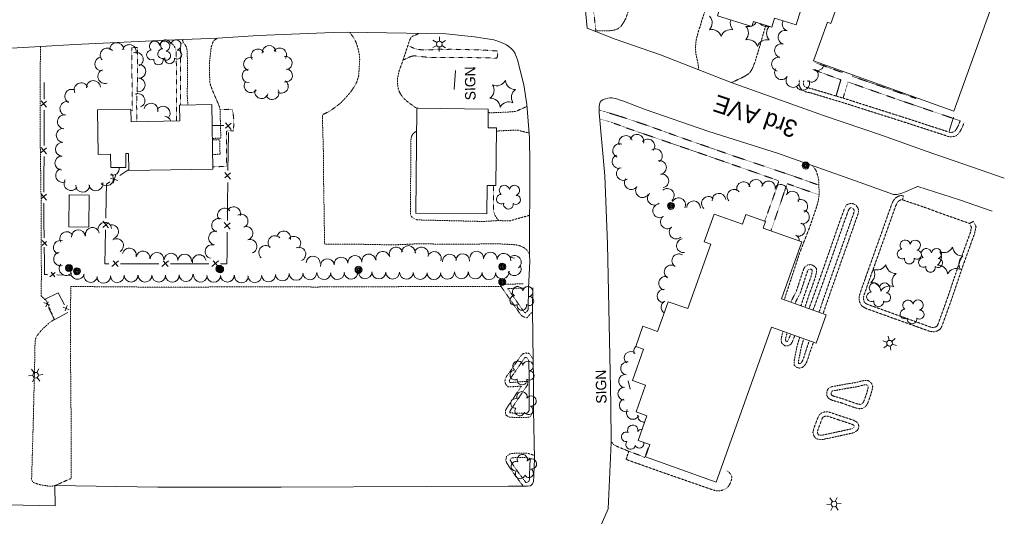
# Model space of a CAD drawing. Extents: x 189735 to 193282, y 257149 to 260388.
# Tile 10 of 31: x 190796 to 191365, y 257994 to 258281. Entities that reach past the tile are written whole.
import ezdxf
from ezdxf.enums import TextEntityAlignment as Align

# ---------------------------------------------------------------- set-up
doc = ezdxf.new("R2010")
doc.units = 0
doc.header["$MEASUREMENT"] = 0
doc.linetypes.add('Wisdot3', pattern=[0.1875, 0.125, -0.0625])
doc.linetypes.add('Wisdot5', pattern=[0.1, 0.05, -0.05])
for name, color, linetype, lineweight in [('E_DWY', 2, 'Wisdot3', 15), ('E_LAND_Vegetation', 3, 'Continuous', 15), ('E_MISCPROP', 30, 'Continuous', 15), ('E_MISCPROP_HvyDash', 241, 'Wisdot3', 25), ('E_MISCPROP_HvyLine', 241, 'Continuous', 25), ('E_MISCPROP_Railing', 30, 'Continuous', 15), ('E_PATH_Sidewalk', 2, 'Wisdot5', 15), ('E_RDWY', 21, 'Continuous', 25), ('E_RDWY_Name', 21, 'Continuous', 15)]:
    doc.layers.add(name, color=color, linetype=linetype, lineweight=lineweight)
doc.styles.add('Style-IGR_FONT_0', font='IGR_FONT_0.shx')

# ---------------------------------------------------------------- blocks, each defined once
blk = doc.blocks.new('LTP_5')
at = {"layer": 'E_MISCPROP', "lineweight": 0}
for p, q in [((-1.63, 0.07), (-4.24, 0.14)), ((-0.8, 1.43), (-2, 3.73)), ((0.9, 1.42), (2.27, 3.65)), ((-0.88, -1.42), (-2.24, -3.61)), ((0.76, -1.47), (2, -3.65)), ((1.64, -0.02), (4.16, -0.09))]:
    blk.add_line(p, q, dxfattribs=at)
blk.add_circle((0, 0), 1.64, dxfattribs=at)
blk = doc.blocks.new('POLE_5')
at = {"layer": 'E_MISCPROP', "lineweight": 0}
for centre, radius in [((-0.01, 0.02), 2.02), ((-0.01, 0.03), 1.52), ((0, -0.01), 1.01), ((0, 0), 0.502)]:
    blk.add_circle(centre, radius, dxfattribs=at)
blk = doc.blocks.new('SIGN_3')
at = {"layer": 'E_MISCPROP', "lineweight": 0, "style": 'Style-IGR_FONT_0'}
blk.add_text('SIGN', height=6, rotation=0.0001, dxfattribs=at).set_placement((-9.6, -0.01), align=Align.MIDDLE_LEFT)
blk = doc.blocks.new('TREE_3')
at = {"layer": 'E_LAND_Vegetation', "lineweight": 0}
for centre, radius, start, end in [((-1.47, 4.28), 2.78, 1.3945, 209.1675), ((-4.47, 0.2), 2.78, 78.0715, 279.0825), ((3.57, 2.42), 2.97, 278.4236, 139.6575), ((-2.01, -4.2), 2.61, 140.7796, 358.7122), ((3.46, -3.43), 2.97, 196.0744, 79.0477)]:
    blk.add_arc(centre, radius, start, end, dxfattribs=at)
blk = doc.blocks.new('PINEL_1')
at = {"layer": 'E_LAND_Vegetation', "lineweight": 0}
for centre, start, end in [((-8.14, 7.32), 275.2112, 0.9762), ((2.26, 10.71), 215.2112, 300.9762), ((10.41, 3.41), 155.2113, 240.9762), ((-10.4, -3.39), 335.2112, 60.9762), ((-2.25, -10.7), 35.2113, 120.9762), ((8.15, -7.3), 95.2113, 180.9762)]:
    blk.add_arc(centre, 5.72, start, end, dxfattribs=at)
blk = doc.blocks.new('TREE_4')
at = {"layer": 'E_LAND_Vegetation', "lineweight": 0}
for centre, radius, start, end in [((-1.47, 4.28), 2.78, 1.3945, 209.1675), ((-4.47, 0.2), 2.78, 78.0715, 279.0825), ((3.57, 2.42), 2.97, 278.4236, 139.6575), ((-2.01, -4.2), 2.61, 140.7796, 358.7122), ((3.46, -3.43), 2.97, 196.0744, 79.0477)]:
    blk.add_arc(centre, radius, start, end, dxfattribs=at)
blk = doc.blocks.new('POLE_6')
at = {"layer": 'E_MISCPROP', "lineweight": 0}
for centre, radius in [((-0.01, 0.02), 2.02), ((-0.01, 0.03), 1.52), ((0, -0.01), 1.01), ((0, 0), 0.502)]:
    blk.add_circle(centre, radius, dxfattribs=at)
blk = doc.blocks.new('POLE_7')
at = {"layer": 'E_MISCPROP', "lineweight": 0}
for centre, radius in [((-0.01, 0.02), 2.02), ((-0.01, 0.03), 1.52), ((0, -0.01), 1.01), ((0, 0), 0.502)]:
    blk.add_circle(centre, radius, dxfattribs=at)
blk = doc.blocks.new('SIGN_5')
at = {"layer": 'E_MISCPROP', "lineweight": 0, "style": 'Style-IGR_FONT_0'}
blk.add_text('SIGN', height=6, rotation=0.0001, dxfattribs=at).set_placement((-9.61, -0.01), align=Align.MIDDLE_LEFT)
blk = doc.blocks.new('LTP_7')
at = {"layer": 'E_MISCPROP', "lineweight": 0}
for p, q in [((-1.64, 0.07), (-4.24, 0.14)), ((-0.8, 1.43), (-2, 3.73)), ((0.9, 1.42), (2.27, 3.65)), ((-0.88, -1.42), (-2.24, -3.61)), ((0.76, -1.47), (2, -3.65)), ((1.64, -0.02), (4.16, -0.09))]:
    blk.add_line(p, q, dxfattribs=at)
blk.add_circle((0, 0), 1.64, dxfattribs=at)
blk = doc.blocks.new('TREE_6')
at = {"layer": 'E_LAND_Vegetation', "lineweight": 0}
for centre, radius, start, end in [((-1.47, 4.28), 2.78, 1.3947, 209.1677), ((-4.47, 0.2), 2.78, 78.0717, 279.0828), ((3.57, 2.42), 2.97, 278.4238, 139.6577), ((-2.01, -4.2), 2.61, 140.7799, 358.7125), ((3.46, -3.43), 2.97, 196.0746, 79.0479)]:
    blk.add_arc(centre, radius, start, end, dxfattribs=at)
blk = doc.blocks.new('PINEL_2')
at = {"layer": 'E_LAND_Vegetation', "lineweight": 0}
for centre, start, end in [((-8.14, 7.32), 275.2115, 0.9764), ((2.26, 10.71), 215.2115, 300.9764), ((10.41, 3.41), 155.2115, 240.9764), ((-10.4, -3.39), 335.2115, 60.9764), ((-2.25, -10.7), 35.2115, 120.9764), ((8.15, -7.3), 95.2115, 180.9764)]:
    blk.add_arc(centre, 5.72, start, end, dxfattribs=at)
blk = doc.blocks.new('TREE_7')
at = {"layer": 'E_LAND_Vegetation', "lineweight": 0}
for centre, radius, start, end in [((-1.47, 4.28), 2.78, 1.3947, 209.1677), ((-4.47, 0.2), 2.78, 78.0717, 279.0828), ((3.57, 2.42), 2.97, 278.4238, 139.6577), ((-2.01, -4.2), 2.61, 140.7799, 358.7125), ((3.46, -3.43), 2.97, 196.0746, 79.0479)]:
    blk.add_arc(centre, radius, start, end, dxfattribs=at)
blk = doc.blocks.new('POLE_4')
at = {"layer": 'E_MISCPROP', "lineweight": 0}
for centre, radius in [((-0.01, 0.02), 2.02), ((-0.01, 0.03), 1.52), ((0, -0.01), 1.01), ((0, 0), 0.502)]:
    blk.add_circle(centre, radius, dxfattribs=at)
blk = doc.blocks.new('LTP_4')
at = {"layer": 'E_MISCPROP', "lineweight": 0}
for p, q in [((-1.64, 0.07), (-4.24, 0.14)), ((-0.8, 1.43), (-2, 3.73)), ((0.9, 1.42), (2.27, 3.65)), ((-0.88, -1.42), (-2.24, -3.61)), ((0.76, -1.47), (2, -3.65)), ((1.64, -0.02), (4.16, -0.09))]:
    blk.add_line(p, q, dxfattribs=at)
blk.add_circle((0, 0), 1.64, dxfattribs=at)
blk = doc.blocks.new('LTP_9')
at = {"layer": 'E_MISCPROP', "lineweight": 0}
for p, q in [((-1.64, 0.07), (-4.24, 0.14)), ((-0.8, 1.43), (-2, 3.73)), ((0.9, 1.42), (2.27, 3.65)), ((-0.88, -1.42), (-2.24, -3.61)), ((0.76, -1.47), (2, -3.65)), ((1.64, -0.02), (4.16, -0.09))]:
    blk.add_line(p, q, dxfattribs=at)
blk.add_circle((0, 0), 1.64, dxfattribs=at)
blk = doc.blocks.new('TREE_5')
at = {"layer": 'E_LAND_Vegetation', "lineweight": 0}
for centre, radius, start, end in [((-1.47, 4.28), 2.78, 1.3945, 209.1675), ((-4.47, 0.2), 2.78, 78.0716, 279.0826), ((3.57, 2.42), 2.97, 278.4236, 139.6575), ((-2.01, -4.2), 2.61, 140.7797, 358.7123), ((3.46, -3.43), 2.97, 196.0745, 79.0477)]:
    blk.add_arc(centre, radius, start, end, dxfattribs=at)

msp = doc.modelspace()

# ---------------------------------------------------------------- linework, layer by layer
at = {"layer": 'E_DWY', "lineweight": 0, "flags": 128}
for points in [[(191188.13, 258252.45), (191187.59, 258257), (191187.1, 258258.88), (191186.62, 258260.84), (191186.45, 258262.27), (191186.21, 258264.05), (191186.25, 258265.76), (191186.5, 258268.04), (191186.71, 258269.8), (191186.97, 258271.02), (191187.48, 258272.8), (191187.98, 258274.65), (191188.37, 258275.91), (191189.03, 258277.68), (191189.39, 258278.97), (191189.78, 258280.59), (191189.93, 258280.97), (191190.57, 258282.87), (191191.15, 258284.74), (191191.63, 258286.4), (191191.83, 258287.11), (191191.85, 258287.21), (191169.91, 258294.89), (191152.86, 258300.43), (191151.94, 258300.12), (191151.37, 258299.45), (191150.7, 258297.3), (191149.88, 258294.86), (191148.81, 258291), (191147.85, 258287.61), (191146.88, 258284.7), (191146.01, 258282.22), (191145.05, 258280.26), (191144.2, 258278.98), (191143.22, 258277.51), (191141.16, 258275.99), (191139.32, 258275.36), (191138.22, 258275.19), (191137.08, 258275.03), (191127.7, 258274.93)], [(191207.15, 258245.04), (191214.03, 258248.26), (191217.02, 258250.14), (191217.96, 258251.27), (191218.81, 258252.56), (191219.29, 258253.47), (191220.05, 258255.34), (191220.74, 258257.19), (191221.55, 258259.91), (191222.51, 258263.1), (191223.15, 258265.19), (191223.86, 258267.63), (191224.42, 258269.66), (191225.41, 258273.25), (191226.93, 258278.13)], [(190889.74, 258269.91), (190890.33, 258268.4), (190890.98, 258267.36), (190891.52, 258266.63), (190892.12, 258265.56), (190892.42, 258264.52), (190892.5, 258264), (190892.78, 258257.9), (190892.85, 258252.49), (190892.76, 258243.94), (190892.59, 258238.36), (190893.01, 258232.08)], [(190910.02, 258270.74), (190907.75, 258269.09), (190907.15, 258267.5), (190906.49, 258265.53), (190906.33, 258264.27), (190906.16, 258262.39), (190905.95, 258260.59), (190905.7, 258258.59), (190905.5, 258256.59), (190905.43, 258254.32), (190905.49, 258251.81), (190905.54, 258249.36), (190905.64, 258247.11), (190905.74, 258245.22), (190905.79, 258244.76), (190906.26, 258243.07), (190907.44, 258239.91), (190909.57, 258235.01), (190911.19, 258231.17), (190911.44, 258230.32), (190911.52, 258229.89), (190911.56, 258229.67), (190912.06, 258212.98), (190907.13, 258212.68)], [(191090.33, 258146.02), (191088.84, 258148.09), (191088.21, 258148.73), (191087.46, 258149.36), (191086.47, 258149.91), (191085.45, 258150.41), (191084.46, 258150.76), (191083.42, 258151.05), (191082.69, 258151.14), (191082.19, 258151.22), (191081.86, 258151.27), (191072.89, 258151.76), (191045.07, 258151.57), (191025.75, 258151.78), (191011.21, 258151.15), (190995.18, 258151.49), (190980.84, 258151.64), (190972.04, 258151.52), (190971.81, 258163.62), (190971.58, 258179.39), (190971.42, 258188.01), (190971.35, 258202.84), (190970.94, 258217.33), (190970.68, 258225.17), (190970.92, 258226.49), (190974.46, 258228.22), (190977.15, 258230.01), (190980.82, 258232.83), (190983.37, 258235.37), (190985.27, 258237.51), (190987.04, 258239.56), (190988.31, 258241.39), (190989.73, 258243.61), (190990.53, 258245.21), (190991.69, 258249.14), (190991.98, 258253.29), (190992.17, 258256.26), (190992.26, 258258.46), (190992.15, 258260.64), (190991.87, 258262.12), (190991.34, 258264.45), (190991, 258265.79), (190990.49, 258267.32), (190990.02, 258268.52), (190989.96, 258268.67), (190989.96, 258268.65), (190989.25, 258270.31), (190986.37, 258274.22)], [(191026.88, 258273.53), (191022.51, 258271.65), (191021.83, 258270.85), (191021.11, 258269.56), (191020.88, 258269.03), (191020.61, 258268.13), (191020.31, 258267.15), (191017.09, 258257.29), (191015.04, 258251.75), (191014.07, 258247.04), (191014.24, 258243.48), (191014.66, 258240.79), (191015.75, 258238.58), (191016.68, 258237.27), (191017.47, 258236.13), (191017.9, 258235.66), (191021.11, 258233.01), (191024.4, 258230.59), (191025.18, 258230.4), (191025.99, 258230.16), (191026.13, 258230.12)], [(190808.31, 258170.18), (190807.75, 258208.42), (190807.74, 258255.73), (190807.88, 258262.72), (190807.86, 258265.84)], [(191341.51, 258222.01), (191340.41, 258219.15), (191339.22, 258216.96), (191338.02, 258215.24), (191336.64, 258214.17), (191335.07, 258213.8), (191333.76, 258213.67), (191332.05, 258213.85), (191330.97, 258214.32), (191306.68, 258222.23), (191271.37, 258233.47), (191253.02, 258238.97), (191250.27, 258239.59), (191249.17, 258239.93), (191247.84, 258240.6), (191246.83, 258241.85), (191246.23, 258243.35), (191246.14, 258244.47), (191246.24, 258245.85), (191246.38, 258246.71)], [(191339.18, 258222.91), (191338.14, 258220.2), (191337.09, 258218.28), (191336.19, 258216.99), (191335.53, 258216.48), (191334.65, 258216.27), (191333.76, 258216.18), (191332.69, 258216.3), (191331.85, 258216.66), (191307.44, 258224.61), (191272.11, 258235.86), (191253.66, 258241.39), (191250.92, 258242.01), (191250.11, 258242.26), (191249.45, 258242.59), (191249.02, 258243.13), (191248.69, 258243.94), (191248.65, 258244.48), (191248.73, 258245.55), (191248.85, 258246.31)], [(191088.89, 258231.21), (191082.46, 258228.34), (191078.63, 258228.03), (191074.76, 258227.81), (191068.96, 258227.58), (191066.54, 258227.63), (191066.5, 258227.63)], [(191090.43, 258168.27), (191086.26, 258167.14), (191082.71, 258166.15), (191078.96, 258165.05), (191076.49, 258165.04), (191072.56, 258165.25), (191063.54, 258164.71), (191027.11, 258165.58), (191025.5, 258165.63), (191024.3, 258165.98), (191023.33, 258166.58), (191022.69, 258167.03), (191022.08, 258167.59), (191021.64, 258168.36), (191021.54, 258168.69), (191021.53, 258168.75), (191021.91, 258212.28), (191022.02, 258212.98), (191022.24, 258214.01), (191022.78, 258214.99), (191023.36, 258215.74), (191024.17, 258216.36), (191025.2, 258216.95)], [(191090.12, 258216.02), (191087.89, 258216.33), (191086.84, 258216.72), (191086.01, 258216.83), (191084.8, 258217.17), (191083.7, 258217.58), (191082.22, 258217.57), (191078.05, 258217.31), (191075.18, 258217.2), (191071.68, 258216.96), (191071.22, 258216.95)], [(191253.82, 258197.08), (191255.92, 258194.14), (191257.06, 258190.68), (191257.58, 258187.68), (191257.55, 258185.12), (191257.64, 258183.11), (191257.79, 258180.67), (191257.5, 258178.47), (191257.14, 258176.5), (191256.62, 258174.45), (191255.81, 258171.84), (191254.79, 258168.92), (191254.02, 258166.75), (191252.94, 258163.45), (191252.32, 258161.63), (191246.43, 258146.53), (191237.52, 258119.35)], [(191306, 258177.17), (191306.31, 258179.65), (191305.46, 258179.75), (191304.26, 258179.61), (191303.27, 258179.21), (191302.13, 258178.53), (191301.26, 258177.66), (191300.66, 258176.91), (191300.13, 258175.77), (191299.81, 258175.05), (191299.48, 258174.31), (191293.45, 258157.33), (191284.33, 258131.73), (191281.35, 258123.27), (191280.84, 258121.38), (191280.81, 258120.02), (191280.97, 258118.92), (191281.18, 258117.98), (191281.57, 258117.02), (191282.42, 258115.84), (191283.37, 258115.17), (191283.98, 258114.85), (191284.62, 258114.55), (191285.32, 258114.23), (191319.59, 258101.91), (191321.24, 258101.31), (191322.49, 258101.03), (191324.07, 258100.91), (191325.98, 258101.39), (191327.47, 258102.31), (191328.33, 258103.49), (191328.93, 258105.04), (191334.23, 258119.72), (191340.38, 258138.01), (191347.5, 258157.78), (191348.36, 258161.72), (191346.8, 258164.74), (191344.58, 258163.59)], [(191251.79, 258114.27), (191254.02, 258120.27), (191260.76, 258139.23), (191269.79, 258165.18), (191272.02, 258171.29), (191272.58, 258172.66), (191273.56, 258174.31), (191274.88, 258174.89), (191275.96, 258175.13), (191277.07, 258175.06), (191278.22, 258174.59), (191279.2, 258173.9), (191279.95, 258172.77), (191280.38, 258171.67), (191280.47, 258170.68), (191280.43, 258169.89), (191275.4, 258155.52), (191264.51, 258124.64), (191259.96, 258111.36)], [(191306, 258177.17), (191305.45, 258177.23), (191304.89, 258177.17), (191304.39, 258176.96), (191303.68, 258176.54), (191303.13, 258175.99), (191302.8, 258175.58), (191302.41, 258174.74), (191302.09, 258174.03), (191301.81, 258173.38), (191295.81, 258156.5), (191286.69, 258130.9), (191283.74, 258122.53), (191283.33, 258121.02), (191283.31, 258120.18), (191283.43, 258119.38), (191283.58, 258118.73), (191283.78, 258118.24), (191284.21, 258117.64), (191284.68, 258117.3), (191285.09, 258117.09), (191285.65, 258116.83), (191286.26, 258116.55), (191320.44, 258104.26), (191321.95, 258103.72), (191322.86, 258103.5), (191323.85, 258103.43), (191325, 258103.72), (191325.74, 258104.18), (191326.12, 258104.7), (191326.59, 258105.92), (191331.87, 258120.55), (191338.02, 258138.84), (191345.1, 258158.47), (191345.72, 258161.37), (191344.58, 258163.59)], [(191306, 258177.17), (191319.36, 258172.63), (191328.65, 258169.19), (191344.59, 258163.56)], [(190915.49, 258126.85), (190874.36, 258126.74), (190825.35, 258127.12), (190825.1, 258094.53), (190825.46, 258062.54), (190825.62, 258026.66), (190825.59, 258016.16), (190816.23, 258011.98), (190814.3, 258011.64), (190812.13, 258011.74), (190807.39, 258012.54), (190805.15, 258013.28), (190803.69, 258013.88), (190803, 258014.77), (190802.72, 258015.56), (190803.19, 258031.15), (190803.84, 258054.87), (190804.54, 258085.3), (190804.73, 258095.43), (190805.26, 258097.73), (190805.7, 258098.44), (190808.33, 258101.79), (190813.08, 258106.24), (190815.83, 258108.02), (190811.13, 258119.12), (190808.42, 258121.44), (190808.23, 258121.79), (190808.31, 258129.04), (190808.44, 258134.53), (190808.25, 258143.45), (190808.31, 258170.18)], [(191254.14, 258113.43), (191256.37, 258119.42), (191263.12, 258138.4), (191272.14, 258164.34), (191274.35, 258170.39), (191274.83, 258171.54), (191275.3, 258172.34), (191275.66, 258172.5), (191276.16, 258172.61), (191276.5, 258172.59), (191277.02, 258172.38), (191277.39, 258172.12), (191277.72, 258171.62), (191277.92, 258171.1), (191277.96, 258170.63), (191277.95, 258170.37), (191273.04, 258156.35), (191262.14, 258125.46), (191257.61, 258112.2)], [(191249.49, 258115.09), (191251.88, 258122.32), (191255.36, 258131.96), (191255.7, 258133.24), (191255.92, 258134.19), (191256.24, 258135.92), (191256.14, 258137.43), (191255.2, 258138.61), (191254.08, 258139.35), (191252.6, 258139.77), (191251.06, 258139.57), (191249.57, 258138.56), (191248.74, 258137.2), (191244.38, 258124), (191243.73, 258122.83), (191242.99, 258121.45), (191241.96, 258119.37), (191241.45, 258117.95)], [(191247.13, 258115.93), (191249.52, 258123.14), (191252.97, 258132.7), (191253.28, 258133.84), (191253.47, 258134.7), (191253.73, 258136.06), (191253.7, 258136.48), (191253.48, 258136.75), (191253.03, 258137.05), (191252.42, 258137.22), (191251.97, 258137.16), (191251.42, 258136.79), (191251.02, 258136.14), (191246.69, 258122.99), (191245.92, 258121.62), (191245.21, 258120.3), (191244.26, 258118.39), (191243.8, 258117.11)], [(191091.55, 258112), (191088.68, 258108.81), (191085.98, 258110.09), (191085.02, 258111.25), (191084.34, 258112.14), (191073, 258128.47), (191086.94, 258128.6)], [(190915.49, 258126.85), (190968.52, 258126.82), (190995.17, 258126.98), (191017.5, 258127.02), (191059.46, 258127.04), (191073.67, 258127.14)], [(191089.69, 258113.67), (191088.07, 258111.87), (191087.56, 258112.11), (191086.98, 258112.81), (191086.36, 258113.61), (191077.75, 258126.01), (191086.97, 258126.1)], [(191236.77, 258101.26), (191236.15, 258098.59), (191235.9, 258097.49), (191235.69, 258096.1), (191236.05, 258094.39), (191237.98, 258092.76), (191240.24, 258092.91), (191241.59, 258094.03), (191242.33, 258095.32), (191242.57, 258095.96), (191242.59, 258096.01), (191243.65, 258098.81)], [(191239.14, 258100.41), (191238.59, 258098.02), (191238.36, 258097.02), (191238.23, 258096.17), (191238.32, 258095.75), (191238.82, 258095.32), (191239.27, 258095.35), (191239.65, 258095.67), (191240.06, 258096.39), (191240.27, 258096.95), (191240.3, 258097.01), (191241.29, 258099.64)], [(191246.45, 258097.81), (191245.07, 258093.04), (191244.56, 258090.72), (191244.21, 258088.8), (191243.85, 258087.16), (191243.53, 258085.53), (191243.24, 258083.84), (191243.25, 258081.66), (191244.94, 258080.21), (191246.56, 258079.91), (191247.83, 258080.29), (191248.76, 258080.9), (191249.95, 258082.31), (191250.7, 258083.96), (191251.3, 258085.54), (191251.83, 258087.39), (191254.4, 258094.98)], [(191248.81, 258096.97), (191247.5, 258092.42), (191247.01, 258090.22), (191246.66, 258088.31), (191246.3, 258086.65), (191245.99, 258085.07), (191245.74, 258083.63), (191245.74, 258082.82), (191246.06, 258082.55), (191246.42, 258082.48), (191246.77, 258082.58), (191247.08, 258082.79), (191247.82, 258083.66), (191248.39, 258084.92), (191248.93, 258086.33), (191249.44, 258088.13), (191252.05, 258095.82)], [(191092.17, 258085.48), (191090.27, 258088.42), (191088.12, 258088.71), (191086.62, 258088.23), (191085.62, 258087.4), (191085.16, 258086.77), (191084.9, 258086.41), (191079.67, 258078.72)], [(191090.07, 258084.12), (191088.79, 258086.1), (191088.35, 258086.16), (191087.85, 258086), (191087.46, 258085.68), (191087.18, 258085.29), (191086.93, 258084.96), (191081.73, 258077.31)], [(191085.6, 258069.53), (191081.15, 258069.21), (191080.73, 258069.15), (191079.78, 258069.01), (191077.92, 258069.18), (191076.55, 258070.7), (191076.12, 258072.5), (191076.57, 258073.94), (191077.16, 258075.23), (191079.71, 258078.77)], [(191090.21, 258055.52), (191089.16, 258053.95), (191088.53, 258053.83), (191082.02, 258053.88), (191081.21, 258053.94), (191080.44, 258053.99), (191079.83, 258053.99), (191079.32, 258054.04), (191078.96, 258054.31), (191078.97, 258054.78), (191079.2, 258055.21), (191079.5, 258055.73), (191089.28, 258070.37), (191089.4, 258072.31), (191080.87, 258071.7), (191080.35, 258071.62), (191079.71, 258071.52), (191079.12, 258071.58), (191078.84, 258071.9), (191078.71, 258072.42), (191078.91, 258073.05), (191079.33, 258073.97), (191081.73, 258077.31)], [(191274.02, 258070.82), (191264.75, 258069.15), (191263.24, 258068.33), (191262.38, 258067), (191262.07, 258065.64), (191262.12, 258064.09), (191262.98, 258062.65), (191263.95, 258061.91), (191264.77, 258061.57), (191265.15, 258061.41), (191265.46, 258061.25), (191270.78, 258059.74)], [(191270.62, 258059.79), (191278.1, 258057.12), (191278.96, 258056.85), (191280.03, 258056.61), (191281.49, 258056.41), (191282.99, 258056.72), (191284.38, 258057.67), (191285.3, 258058.71), (191285.95, 258060.12), (191286.7, 258062.19), (191287.05, 258063.22), (191287.57, 258064.76), (191287.96, 258066.07), (191288.32, 258067.3), (191288.66, 258069.3), (191287.96, 258071.18), (191285.96, 258072.82), (191283.87, 258072.75), (191282.28, 258072.47), (191280.08, 258071.82), (191277.98, 258071.43), (191276.2, 258071.19), (191274.7, 258070.91), (191274.17, 258070.84)], [(191092.72, 258054.87), (191092.29, 258054.13), (191090.66, 258051.69), (191088.76, 258051.33), (191081.92, 258051.38), (191081.04, 258051.44), (191080.35, 258051.49), (191079.7, 258051.49), (191078.4, 258051.63), (191076.44, 258053.05), (191076.48, 258055.44), (191077.02, 258056.44), (191077.38, 258057.05), (191085.68, 258069.47)], [(191274.47, 258068.36), (191265.59, 258066.76), (191265, 258066.44), (191264.72, 258066.01), (191264.58, 258065.39), (191264.6, 258064.82), (191264.88, 258064.35), (191265.21, 258064.09), (191265.74, 258063.88), (191266.23, 258063.66), (191266.39, 258063.58), (191271.45, 258062.15)], [(191271.45, 258062.15), (191278.9, 258059.49), (191279.61, 258059.27), (191280.47, 258059.07), (191281.4, 258058.95), (191281.99, 258059.07), (191282.71, 258059.56), (191283.18, 258060.1), (191283.64, 258061.08), (191284.34, 258063.02), (191284.68, 258064.02), (191285.19, 258065.52), (191285.56, 258066.78), (191285.88, 258067.87), (191286.08, 258069.05), (191285.85, 258069.68), (191285.1, 258070.29), (191284.13, 258070.26), (191282.85, 258070.03), (191280.67, 258069.39), (191278.38, 258068.96), (191276.6, 258068.72), (191275.08, 258068.43), (191274.47, 258068.36)], [(191270.83, 258041.03), (191260.13, 258038.73), (191259.04, 258038.62), (191257.49, 258038.71), (191255.79, 258039.22), (191254.66, 258040.68), (191254.09, 258042.73), (191254.45, 258044.45), (191254.92, 258045.9), (191255.22, 258046.72), (191255.71, 258047.98), (191256.28, 258049.45), (191256.84, 258050.92), (191257.27, 258052.04), (191257.94, 258053.02), (191258.88, 258053.87), (191260.02, 258054.37), (191261.16, 258054.69), (191262.34, 258054.67), (191263.04, 258054.55), (191263.34, 258054.51), (191269.47, 258052.47)], [(191270.3, 258043.48), (191259.73, 258041.2), (191258.99, 258041.12), (191257.93, 258041.19), (191257.28, 258041.38), (191256.94, 258041.83), (191256.66, 258042.81), (191256.87, 258043.8), (191257.29, 258045.09), (191257.56, 258045.84), (191258.04, 258047.07), (191258.61, 258048.56), (191259.17, 258050.03), (191259.49, 258050.87), (191259.84, 258051.37), (191260.26, 258051.75), (191260.86, 258052.01), (191261.48, 258052.18), (191262.11, 258052.17), (191262.69, 258052.07), (191262.79, 258052.06), (191268.68, 258050.1)], [(191268.68, 258050.1), (191276.46, 258047.51), (191277.13, 258047.16), (191277.62, 258046.91), (191277.95, 258046.61), (191278.07, 258046.15), (191277.85, 258045.66), (191276.67, 258044.88), (191270.3, 258043.48)], [(191269.47, 258052.47), (191277.44, 258049.82), (191278.27, 258049.38), (191279.06, 258048.99), (191280.16, 258047.96), (191280.73, 258045.95), (191279.83, 258043.98), (191277.67, 258042.54), (191270.84, 258041.03)], [(191137.58, 258037.36), (191139.12, 258035.62), (191140.21, 258034.98), (191142.18, 258034.13), (191147.74, 258031.86), (191146.19, 258027.16), (191155.57, 258023.76), (191169.19, 258018.96), (191177.29, 258016.11), (191188.58, 258012.22), (191196.25, 258009.5), (191198.63, 258008.91), (191200.52, 258008.95), (191202.86, 258009.67), (191204.7, 258010.81), (191205.49, 258011.88), (191206.34, 258013.34), (191206.89, 258014.8), (191207.18, 258015.66), (191207.29, 258016.22), (191207.27, 258017.33), (191207.11, 258017.74), (191206.77, 258018.33), (191205.5, 258019.82), (191204.6, 258020.44), (191204.51, 258020.47)], [(191093.15, 258029.49), (191091.41, 258030.02), (191088.86, 258030.79), (191086.53, 258030.77), (191085.36, 258030.79), (191084.05, 258030.77), (191082.59, 258030.75), (191081.3, 258030.63), (191080.49, 258030.55), (191079.21, 258030.35), (191077.14, 258028.99), (191076.66, 258026.6), (191077.2, 258025.14), (191077.68, 258024.39), (191078.38, 258023.21), (191082.36, 258017.5), (191083.72, 258015.69), (191086.28, 258012.28), (191086.75, 258011.63)], [(191090.69, 258027.63), (191088.5, 258028.29), (191086.52, 258028.27), (191085.36, 258028.29), (191084.09, 258028.27), (191082.73, 258028.26), (191081.55, 258028.14), (191080.8, 258028.07), (191080.13, 258027.96), (191079.38, 258027.47), (191079.25, 258026.8), (191079.45, 258026.27), (191079.81, 258025.7), (191080.48, 258024.56), (191084.38, 258018.97), (191085.72, 258017.19), (191088.28, 258013.78)]]:
    msp.add_lwpolyline(points, dxfattribs=at)
at = {"layer": 'E_LAND_Vegetation', "lineweight": 0}
msp.add_line((191081.71, 258143.53), (191079.06, 258143.98), dxfattribs=at)
for centre, radius, start, end in [((191190.18, 258279.5), 5.72, 316.8562, 42.6211), ((191212.07, 258279.4), 5.72, 160.7988, 222.6211), ((191195.61, 258270), 5.72, 16.8562, 102.6211), ((191206.55, 258269.95), 5.72, 76.8562, 162.6211), ((191211.16, 258273.65), 5.72, 316.8562, 42.6211), ((191216.68, 258283.1), 5.72, 256.8562, 287.6907), ((191216.68, 258283.1), 5.72, 293.7271, 325.3753), ((191227.62, 258283.05), 5.72, 221.6907, 282.6211), ((191233.05, 258273.55), 5.72, 136.8562, 222.6211), ((191240.43, 258278.77), 4.03, 152.4974, 251.6961), ((191216.59, 258264.15), 5.72, 16.8562, 102.6211), ((191227.54, 258264.1), 5.72, 76.8562, 162.6211), ((191238.04, 258271.19), 4.03, 74.9106, 254.8952), ((190846.42, 258260.91), 4.04, 42.7933, 222.778), ((190851.91, 258264.04), 4.04, 1.9267, 181.9114), ((190859.19, 258262.91), 4.04, 344.1665, 164.1512), ((190933.48, 258260.47), 3.91, 32.2341, 212.2187), ((190939.9, 258262.48), 3.91, 5.4647, 185.4494), ((190946.08, 258261.05), 3.91, 327.8349, 147.8196), ((191236.02, 258263.45), 4.03, 76.5906, 256.5753), ((190843.23, 258255.74), 4.04, 94.1261, 274.1108), ((190863.16, 258258.47), 4.04, 294.2313, 114.216), ((190929.14, 258255.74), 3.91, 68.8667, 248.8514), ((190949.35, 258256.26), 3.91, 278.1214, 98.1061), ((191234.3, 258255.66), 4.03, 79.0873, 259.0719), ((190864.67, 258251.46), 4.04, 271.0527, 91.0373), ((190928.21, 258248.94), 3.91, 92.7575, 272.7422), ((190949.51, 258249.17), 3.91, 260.5132, 80.4979), ((191235.99, 258250.78), 4.03, 145.2578, 325.2425), ((191253.1, 258249.31), 4.03, 234.9656, 54.9503), ((191256.61, 258256.07), 4.03, 246.3318, 349.3207), ((190845.08, 258248.55), 4.04, 109.7782, 289.7628), ((190864.22, 258243.67), 4.04, 263.9859, 83.9706), ((191242.6, 258246.23), 4.03, 146.2733, 326.258), ((190831.38, 258240.81), 4.04, 25.0699, 205.0546), ((190838.4, 258242.15), 4.04, 1.7566, 181.7413), ((190929.43, 258243.13), 3.91, 142.3414, 322.326), ((190947.03, 258242.83), 3.91, 236.7386, 56.7233), ((191248.13, 258244.6), 4.03, 205.427, 25.4116), ((190825.95, 258237.07), 4.04, 62.84, 242.8247), ((190864.12, 258234.62), 4.04, 293.1533, 113.138), ((190935.55, 258239.66), 3.91, 161.5453, 341.53), ((190941.71, 258239.15), 3.91, 205.5974, 25.5821), ((190823.15, 258230), 4.04, 74.4951, 254.4798), ((190871.67, 258228.99), 4.04, 346.8251, 166.8098), ((190878.71, 258227.26), 4.04, 326.457, 146.4417), ((190821.69, 258222.34), 4.04, 81.5193, 261.504), ((190879.26, 258221.58), 4.04, 16.7952, 83.9928), ((190821.02, 258214.47), 4.04, 86.3849, 266.3696), ((191145.95, 258210.37), 3.96, 19.7373, 199.722), ((191152.39, 258211.09), 3.96, 345.1685, 165.1532), ((190820.52, 258206.44), 4.04, 87.1794, 267.1641), ((191142.41, 258205.67), 3.96, 70.6384, 250.6231), ((191158.76, 258208.35), 3.96, 320.4771, 140.4617), ((190820.19, 258198.49), 4.04, 90.1551, 270.1397), ((191142.06, 258199.38), 3.96, 108.9717, 288.9564), ((191163.12, 258202.7), 3.96, 301.5362, 121.5209), ((190849.36, 258195.48), 4.04, 251.2194, 5.8868), ((191144.59, 258192.44), 3.96, 122.9164, 302.9011), ((191165.49, 258195.97), 3.96, 281.6147, 101.5994), ((190820.69, 258191.35), 4.04, 112.5649, 292.5496), ((190845.92, 258189.42), 4.04, 223.022, 43.0067), ((191166.82, 258188.18), 3.96, 281.3449, 101.3296), ((190825.55, 258186.66), 4.04, 146.3339, 326.3186), ((190832.23, 258185.68), 4.04, 178.9399, 358.9246), ((190839.87, 258186.55), 4.04, 188.8045, 8.7892), ((191149.19, 258187.09), 3.96, 143.4289, 323.4136), ((191155.63, 258182.5), 3.96, 143.6384, 323.6231), ((191214.03, 258183.65), 3.96, 18.9062, 198.8909), ((191221.18, 258185), 3.96, 3.2534, 183.238), ((191228.48, 258184.1), 3.96, 348.264, 168.2487), ((191235.45, 258182.1), 3.96, 330.42, 150.4047), ((191162.49, 258178.13), 3.96, 133.7099, 313.6946), ((191169.99, 258179.82), 3.96, 312.4987, 132.4834), ((191193.74, 258175.15), 3.96, 47.2668, 227.2515), ((191199.79, 258177.01), 3.96, 5.9625, 185.9472), ((191208.54, 258179.26), 3.96, 41.8616, 221.8463), ((191242.18, 258178.18), 3.96, 326.9263, 146.911), ((190919.45, 258169.2), 3.98, 342.2131, 162.1978), ((191165.58, 258170.82), 3.96, 124.1193, 304.104), ((191176.53, 258174.4), 3.96, 331.585, 151.5697), ((191185.13, 258172.64), 3.96, 357.8216, 177.8063), ((191247.07, 258173.49), 3.96, 299.2729, 119.2576), ((190914.16, 258168.4), 3.98, 39.5881, 219.5728), ((190923.76, 258164.91), 3.98, 297.5355, 117.5202), ((191170, 258164.49), 3.96, 129.6179, 309.6026), ((191248.04, 258167.33), 3.96, 257.3243, 77.309), ((190844.99, 258160.2), 3.98, 6.9089, 186.8936), ((190848.96, 258158.8), 3.98, 284.8235, 104.8082), ((190910.77, 258162.47), 3.98, 68.5475, 248.5322), ((190926.52, 258157.86), 3.98, 287.622, 107.6067), ((191245.72, 258160.18), 3.96, 246.9188, 66.9035), ((190823.03, 258154.79), 3.98, 31.3268, 211.3114), ((190829.74, 258155.98), 3.98, 4.4626, 184.4472), ((190837.83, 258157.25), 3.98, 11.2798, 191.2645), ((190908.98, 258155.18), 3.98, 80.146, 260.1307), ((190943.3, 258152.48), 3.98, 45.3454, 225.3301), ((190948.39, 258155.16), 3.98, 348.3982, 168.3829), ((190954.21, 258152.12), 3.98, 317.5523, 137.537), ((191175.08, 258158.59), 3.96, 132.9387, 312.9234), ((191242.26, 258153.37), 3.96, 0.8204, 59.4568), ((190819.32, 258149.69), 3.98, 70.4683, 250.453), ((190851.82, 258150.77), 3.98, 302.6599, 122.6445), ((190907.01, 258147.3), 3.98, 75.4527, 255.4373), ((190928.91, 258150.29), 3.98, 287.2242, 107.2089), ((190937.96, 258146.8), 3.98, 49.4387, 229.4234), ((191020.43, 258146.73), 4, 356.1773, 176.162), ((191179.28, 258150.72), 3.96, 100.2039, 280.1885), ((190819.48, 258143.06), 3.98, 102.2339, 282.2185), ((190859.18, 258145.31), 3.98, 346.2871, 166.2718), ((190867.17, 258143.63), 3.98, 352.0959, 172.0805), ((190875.21, 258142.81), 3.98, 355.8402, 175.8249), ((190883.19, 258142.34), 3.98, 356.9431, 176.9277), ((190891.13, 258141.89), 3.98, 356.7123, 176.697), ((190899.57, 258141.47), 3.98, 10.5669, 190.5516), ((190957.15, 258145.82), 3.98, 292.2177, 112.2023), ((190965.36, 258140.7), 3.98, 359.3862, 179.3708), ((190989.47, 258141.04), 4, 6.8868, 186.8715), ((190997.52, 258141.87), 4, 9.6124, 189.5971), ((191005.62, 258143.37), 4, 16.0006, 195.9852), ((191013.38, 258145.86), 4, 19.9618, 199.9465), ((191027.96, 258145.8), 4, 345.3432, 165.3279), ((191035.39, 258143.27), 4, 341.3434, 161.3281), ((191044.13, 258141.8), 4, 6.8809, 186.8656), ((191051.75, 258142), 4, 357.095, 177.0797), ((191059.82, 258143.5), 3.98, 355.9227, 175.9074), ((191067.77, 258142.94), 3.98, 356.2871, 176.2718), ((191075.65, 258142.32), 3.98, 354.9174, 174.9021), ((191081.61, 258141.03), 3.98, 307.4111, 127.3958), ((191176.6, 258142.02), 3.96, 56.897, 236.8817), ((190822.61, 258137.5), 3.98, 140.8637, 320.8484), ((190973.57, 258139.12), 4, 6.8868, 186.8715), ((190981.52, 258140.08), 4, 6.8868, 186.8715), ((191081.56, 258137.37), 3.98, 205.967, 25.9517), ((191172.2, 258135.52), 3.96, 58.6678, 238.6525), ((190829.28, 258135.29), 3.98, 165.3004, 345.2851), ((190836.88, 258133.49), 3.98, 169.4144, 349.3991), ((190852.21, 258133.4), 3.98, 182.9476, 2.9323), ((190860.21, 258133.62), 3.98, 181.5522, 1.5369), ((190868.26, 258133.66), 3.98, 179.0638, 359.0485), ((190876.19, 258133.6), 3.98, 179.7976, 359.7823), ((190884, 258133.51), 3.98, 183.8307, 3.8154), ((190891.94, 258134.04), 3.98, 183.8307, 3.8154), ((190900.19, 258133.66), 3.98, 174.7555, 354.7401), ((190907.95, 258133.51), 3.98, 179.7819, 359.7666), ((190915.84, 258133.63), 3.98, 181.5482, 1.5328), ((190923.98, 258133.19), 3.98, 176.0066, 355.9913), ((190931.71, 258133.34), 3.98, 182.0186, 2.0033), ((190939.6, 258133.8), 3.98, 183.6527, 3.6374), ((190947.53, 258134.33), 3.98, 183.8275, 3.8122), ((190955.56, 258134.67), 3.98, 181.5677, 1.5524), ((190963.47, 258135), 3.98, 182.6625, 2.6472), ((190971.57, 258135.1), 3.98, 178.4114, 358.3961), ((190979.44, 258135.1), 3.98, 180.8471, 0.8318), ((190987.31, 258135.38), 3.98, 182.9718, 2.9565), ((190995.41, 258135.64), 3.98, 178.597, 358.5816), ((191003.33, 258135.46), 3.98, 179.7165, 359.7011), ((191011.28, 258135.42), 3.98, 179.7165, 359.7011), ((191019.26, 258135.31), 3.98, 179.0895, 359.0742), ((191027.23, 258135.16), 3.98, 178.8201, 358.8048), ((191035.14, 258135.08), 3.98, 180.0415, 0.0262), ((191042.98, 258135.25), 3.98, 182.9065, 2.8912), ((191051.05, 258135.58), 3.98, 179.5516, 359.5363), ((191059.11, 258135.44), 3.98, 176.777, 356.7617), ((191066.99, 258135.05), 3.98, 178.5555, 358.5402), ((191074.58, 258135.52), 3.98, 187.6266, 7.6113), ((190844.29, 258132.92), 3.98, 182.75, 2.7346), ((191169, 258129.02), 3.96, 75.9888, 255.9735), ((191168.11, 258121.59), 3.96, 87.0399, 267.0245), ((191170.37, 258115.22), 3.96, 117.9826, 237.8526), ((191148.88, 258085.8), 3.78, 47.6848, 227.6695), ((191154.32, 258089.68), 3.78, 133.4874, 204.7277), ((191146.79, 258079.78), 3.78, 80.2294, 260.2141), ((191145.71, 258072.39), 3.78, 82.6598, 262.6445), ((191145.19, 258065.1), 3.78, 89.4513, 269.436), ((191146.06, 258058.43), 3.78, 111.3411, 291.3258), ((191150.14, 258054.09), 3.78, 150.8447, 330.8294), ((191156.61, 258052.51), 3.78, 175.5546, 274.55), ((191146.27, 258040.2), 2.78, 67.4216, 275.1946), ((191150.01, 258044.05), 2.97, 344.4507, 205.6846), ((191155.31, 258041.57), 2.97, 87.954, 145.0748), ((191148.77, 258035.8), 2.78, 144.0986, 345.1096), ((191153.79, 258036.27), 2.61, 206.8067, 17.35)]:
    msp.add_arc(centre, radius, start, end, dxfattribs=at)
at = {"layer": 'E_MISCPROP', "lineweight": 0}
for p, q in [((191046.94, 258241.01), (191047.57, 258252.09)), ((191335.25, 258225.1), (191332.75, 258216.91)), ((191335.25, 258225.1), (191332.75, 258216.91)), ((191148.47, 258067.73), (191147.3, 258072.53))]:
    msp.add_line(p, q, dxfattribs=at)
at = {"layer": 'E_MISCPROP_HvyDash', "lineweight": 13, "flags": 128}
msp.add_lwpolyline([(190907.14, 258211.88), (190911.45, 258211.99), (190911.59, 258203.64), (190907.26, 258203.35)], dxfattribs=at)
at = {"layer": 'E_MISCPROP_HvyLine', "lineweight": 13, "flags": 128}
for points in [[(191284.9, 258335.94), (191363.96, 258307.6), (191335.59, 258228.44), (191254.45, 258257.52), (191262.46, 258279.88), (191264.54, 258279.13)], [(191202.29, 258327), (191254.41, 258310.86), (191244.34, 258278.32), (191231.87, 258282.17), (191230.3, 258277.09), (191219.75, 258280.35), (191218.87, 258277.5), (191199.02, 258283.65), (191199.84, 258286.29), (191190.58, 258289.15)], [(190860.18, 258222.41), (190888.4, 258222.83), (190888.26, 258232.01), (190906.84, 258232.28), (190907.39, 258194.93), (190858.87, 258194.22), (190858.73, 258204.02), (190857.14, 258204), (190857.26, 258195.95), (190848.45, 258195.82), (190848.33, 258203.57), (190841.27, 258203.47), (190840.89, 258229.26), (190860.08, 258229.55)], [(191025.33, 258230.13), (191024.72, 258169.52), (191065.78, 258169.11), (191065.95, 258185.55), (191070.9, 258185.5), (191071.24, 258218.86), (191066.41, 258218.91), (191066.52, 258229.72)], [(190824.47, 258180.1), (190824.3, 258161.59), (190835.83, 258161.48), (190836, 258179.99)], [(191198.26, 258014.04), (191230.14, 258103.61), (191255.91, 258094.44), (191261.7, 258110.74), (191235.94, 258119.91), (191247.68, 258152.9), (191225.43, 258160.82), (191226.77, 258164.6), (191215.29, 258168.69), (191213.34, 258163.19), (191197.05, 258168.99), (191191.35, 258152.96), (191195.05, 258151.64), (191181.76, 258114.3), (191170.54, 258118.29), (191164.41, 258101.06), (191155.87, 258104.1), (191151.71, 258092.42), (191156.26, 258090.8), (191149.82, 258072.73), (191157.45, 258070.01), (191151.98, 258054.64), (191158.22, 258052.42), (191153.15, 258038.16), (191159.94, 258035.74), (191157.39, 258028.58)]]:
    msp.add_lwpolyline(points, close=True, dxfattribs=at)
at = {"layer": 'E_MISCPROP_Railing', "lineweight": 0}
for p, q in [((190808.22, 258234.38), (190811.35, 258230.79)), ((190811.35, 258234.21), (190808.29, 258231.52)), ((190914.66, 258221.82), (190917.98, 258217.93)), ((190918.02, 258221.61), (190914.7, 258218.75)), ((190808.21, 258207.49), (190811.33, 258203.9)), ((190811.34, 258207.32), (190808.27, 258204.63)), ((190849.91, 258186.76), (190851.32, 258191.67)), ((190914.35, 258192.96), (190917.66, 258189.08)), ((190917.7, 258192.75), (190914.39, 258189.89)), ((190848.24, 258189.67), (190852.45, 258188.49)), ((190808.2, 258180.6), (190811.32, 258177.01)), ((190811.32, 258180.44), (190808.26, 258177.74)), ((190843.86, 258161.26), (190847.21, 258164.08)), ((190847.21, 258161.01), (190843.94, 258164.93)), ((190914.04, 258164.11), (190917.35, 258160.22)), ((190917.39, 258163.9), (190914.07, 258161.04)), ((190811.46, 258150.79), (190808.78, 258153.79)), ((190808.81, 258150.89), (190811.37, 258153.21)), ((190852.93, 258141.95), (190849.09, 258138.6)), ((190852.76, 258138.6), (190849.86, 258141.88)), ((190881.79, 258141.96), (190877.94, 258138.6)), ((190881.62, 258138.6), (190878.72, 258141.89)), ((190910.65, 258141.96), (190906.8, 258138.6)), ((190910.47, 258138.61), (190907.58, 258141.89)), ((190816.43, 258135.29), (190813.28, 258132.78)), ((190816.17, 258132.65), (190814, 258135.34)), ((190813.32, 258116.25), (190809.78, 258117.77)), ((190810.98, 258115.27), (190812.26, 258118.32)), ((190823.21, 258116.13), (190822.03, 258113.04)), ((190820.91, 258115.07), (190824.5, 258113.67))]:
    msp.add_line(p, q, dxfattribs=at)
at = {"layer": 'E_MISCPROP_Railing', "lineweight": 0, "flags": 128}
for points in [[(190809.91, 258245.11), (190809.9, 258235.5)], [(190809.9, 258229.14), (190809.89, 258218.22)], [(190907.02, 258220.15), (190913.72, 258220.24)], [(190809.89, 258218.22), (190809.89, 258208.61)], [(190916.4, 258216.18), (190916.28, 258204.46)], [(190809.89, 258202.26), (190809.88, 258191.33)], [(190916.28, 258204.46), (190916.16, 258194.15)], [(190809.88, 258191.33), (190809.88, 258181.72)], [(190853.65, 258191.33), (190858.87, 258194.71)], [(190845.77, 258178.39), (190845.94, 258186.33), (190847.92, 258187.62)], [(190916.09, 258187.33), (190915.96, 258175.6)], [(190809.87, 258175.37), (190809.87, 258164.44)], [(190845.53, 258166.66), (190845.77, 258178.39)], [(190915.96, 258175.6), (190915.85, 258165.29)], [(190809.98, 258155.2), (190809.87, 258164.44)], [(190845.17, 258149.54), (190845.39, 258159.85)], [(190915.78, 258158.47), (190915.65, 258146.75)], [(190810.15, 258141.69), (190810.05, 258149.82)], [(190847.32, 258140.15), (190844.98, 258140.15), (190845.17, 258149.54)], [(190915.65, 258146.75), (190915.58, 258140.16), (190911.85, 258140.16)], [(190811.94, 258134.06), (190810.25, 258134.14), (190810.15, 258141.69)], [(190864.45, 258140.15), (190854.14, 258140.15)], [(190876.18, 258140.16), (190864.45, 258140.15)], [(190893.31, 258140.16), (190882.99, 258140.16)], [(190905.03, 258140.16), (190893.31, 258140.16)], [(190825.44, 258133.48), (190817.31, 258133.83)], [(190810.25, 258119.47), (190810.22, 258119.55), (190818.07, 258123.41)], [(190818.07, 258123.41), (190821.69, 258116.51)], [(190815.88, 258107.85), (190812.49, 258114.85)], [(190823.62, 258112.08), (190815.85, 258107.84)]]:
    msp.add_lwpolyline(points, dxfattribs=at)
at = {"layer": 'E_PATH_Sidewalk', "lineweight": 0, "flags": 128}
for points in [[(191144.15, 258335.82), (191137.05, 258337.76), (191121.5, 258341.37), (191122.87, 258331.4), (191126, 258301.46), (191127.75, 258283.25), (191128.71, 258274.94)], [(190863.53, 258222.46), (190863.39, 258232.69), (190863.86, 258245.27), (190863.87, 258265.27), (190860.61, 258265.38), (190860.8, 258236.41), (190860.74, 258228.71), (190860.09, 258228.58)], [(190881.17, 258269.56), (190882.62, 258268.36), (190883.8, 258267.54), (190884.43, 258267.04), (190884.93, 258266.33), (190885.37, 258265.59), (190885.72, 258264.86), (190885.96, 258264.19), (190886.12, 258263.62), (190886.2, 258263.14), (190886.22, 258262.82), (190886.24, 258262.48), (190886.43, 258250.41), (190886.36, 258239.48), (190886.38, 258222.8)], [(190888.81, 258232.02), (190888.74, 258266.99), (190888.9, 258267.45), (190889.2, 258267.76), (190890.52, 258268.09)], [(191020.1, 258266.5), (191021.25, 258265.92), (191021.89, 258265.64), (191023, 258265.11), (191024.28, 258264.6), (191025.31, 258264.34), (191026.78, 258264.1), (191028.44, 258263.91), (191030.23, 258263.84), (191031.99, 258263.91), (191033.58, 258263.98), (191035.62, 258264.11), (191037.79, 258264.27), (191040.6, 258264.22), (191043.16, 258264.21), (191045.26, 258264.31), (191063.18, 258263.83), (191071.68, 258263.32), (191071.85, 258262.62), (191072, 258261.41), (191071.96, 258260.79), (191071.79, 258260.19), (191071.66, 258259.7), (191071.48, 258259.15), (191055.43, 258259.53), (191034, 258259.55), (191030.54, 258259.75), (191024.64, 258260.4), (191023.35, 258260.45), (191022.26, 258260.23), (191021.09, 258259.76), (191017.34, 258258.05)], [(191267.47, 258237.25), (191270.23, 258246.63), (191253.86, 258252.66)], [(191255, 258256.66), (191270.99, 258250.86), (191271.15, 258251.54)], [(191277.17, 258249.38), (191276.96, 258248.59), (191313.49, 258235.89), (191313.61, 258236.32)], [(191339.18, 258222.91), (191301.87, 258235.66), (191274.41, 258245.34), (191271.52, 258236.04)], [(190911.57, 258229.57), (190913.13, 258229.54), (190915.6, 258229.52), (190917.14, 258229.56), (190917.93, 258229.52), (190918.43, 258229.49), (190918.7, 258229.28), (190919.09, 258227.62), (190919.35, 258225.41), (190919.54, 258223.37), (190919.55, 258221.51), (190919.43, 258218.81), (190919.3, 258217.24), (190919.26, 258217.1), (190917.98, 258217.12), (190915.94, 258217.02), (190915.38, 258216.95), (190915.25, 258196.57), (190907.37, 258196.24)], [(191130.56, 258229.22), (191136.89, 258227.28), (191145.73, 258224.5), (191158.73, 258220.11), (191179.05, 258212.79), (191189.98, 258209.01), (191208.31, 258202.59), (191227.63, 258196.06), (191243.01, 258190.88), (191257.56, 258185.68)], [(191233.12, 258184), (191234.38, 258188.05), (191234.43, 258188.2), (191216.42, 258194.56), (191191.82, 258203.15), (191165.39, 258212.26), (191148.18, 258218.16), (191136.53, 258222.48), (191130.9, 258223.92)], [(191072.59, 258165.25), (191071.85, 258166.12), (191071.38, 258166.74), (191070.92, 258167.42), (191070.58, 258167.99), (191070.25, 258168.79), (191070.06, 258169.28), (191069.77, 258170.14), (191069.67, 258171.11), (191069.59, 258172.05), (191069.55, 258172.69), (191069.52, 258173.06), (191069.59, 258185.51)], [(191257.71, 258180.1), (191251.3, 258182.29), (191239.26, 258186.56), (191237.8, 258182.5)], [(191233.12, 258184), (191226.2, 258164.81)], [(191237.8, 258182.5), (191229.86, 258159.25)], [(191147.74, 258031.86), (191154.66, 258029.25), (191156.97, 258028.29), (191157.08, 258028.44), (191159.02, 258033.95)]]:
    msp.add_lwpolyline(points, dxfattribs=at)
at = {"layer": 'E_RDWY', "lineweight": 13, "flags": 128}
for points in [[(191364.67, 258189.73), (191350.69, 258194.53), (191320.2, 258205.24), (191293.68, 258214.61), (191260.24, 258225.93), (191206.95, 258245.11), (191166, 258261.09), (191139.89, 258270.02), (191123.72, 258276.54), (191122.11, 258292.57), (191117.18, 258342.51), (191116.85, 258347.51), (191116.97, 258348.34), (191135.27, 258400.42), (191152.49, 258450.05), (191152.52, 258450.16)], [(190777.42, 258264.16), (190807.79, 258265.84), (190827.61, 258267.03), (190880.57, 258269.53), (190910.27, 258270.75), (190933.63, 258272.26), (190976.88, 258274.04), (190985.13, 258274.24)], [(190985.13, 258274.24), (191042.11, 258273.27), (191058.51, 258271.53), (191069.85, 258269.74), (191072.66, 258268.7), (191074.91, 258267.87), (191077.09, 258266.82), (191078.52, 258265.96), (191079.74, 258264.78), (191080.72, 258263.73), (191081.8, 258262.27), (191082.22, 258261.15), (191082.81, 258259.64), (191083.42, 258258.2), (191087.09, 258243.65), (191088.8, 258232.31), (191090.36, 258213.01), (191090.55, 258198.15), (191090.33, 258145.43), (191090.47, 258141.5)], [(191137.39, 258058.86), (191135.34, 258151.8), (191133.82, 258191.01), (191130.58, 258227.58), (191130.55, 258230.27), (191130.54, 258231.14), (191130.81, 258232.46), (191131.23, 258233.67), (191131.77, 258234.38), (191132.74, 258235.05), (191134.3, 258235.7), (191135.54, 258236.05), (191136.91, 258236.17), (191138, 258236.1), (191139.82, 258235.82), (191141.32, 258235.37), (191142.67, 258234.89), (191143.54, 258234.59), (191144.17, 258234.39), (191144.79, 258234.18), (191145.19, 258234.09), (191157.11, 258229.4), (191194.01, 258216.78), (191233.68, 258204.23), (191281.46, 258187.27), (191300.67, 258180.26), (191301.49, 258180.21), (191302.8, 258180.35), (191304.21, 258180.67), (191306.14, 258181.31), (191307.89, 258181.95), (191309.39, 258182.61), (191311.08, 258183.38), (191312.74, 258184.13), (191314.07, 258184.73), (191314.59, 258184.94), (191314.8, 258185.02), (191338.78, 258177.3), (191357.63, 258170.66)], [(191090.47, 258141.5), (191089.82, 258126.33)], [(191089.72, 258126.33), (191089.69, 258113.67)], [(191092.22, 258126.33), (191092.19, 258113.66), (191092.57, 258084.14)], [(191090.14, 258074.16), (191090.07, 258084.12)], [(191092.64, 258074.17), (191092.57, 258084.14)], [(191090.14, 258074.16), (191090.21, 258055.52)], [(191092.64, 258074.17), (191092.71, 258055.53)], [(191089.22, 258011.62), (191090.92, 258011.87), (191092.16, 258012.99), (191092.66, 258014.36), (191092.77, 258015.5), (191092.84, 258016.35), (191092.89, 258017.25), (191092.93, 258018.2), (191093.19, 258027.56), (191092.71, 258055.53)], [(191137.39, 258058.86), (191137.59, 258036.63), (191135.8, 257998.58), (191124.74, 257972.86)], [(191088.28, 258013.78), (191088.68, 258013.88), (191089.11, 258013.97), (191089.69, 258014.13), (191090.02, 258014.43), (191090.2, 258014.91), (191090.28, 258015.73), (191090.35, 258016.52), (191090.39, 258017.36), (191090.43, 258018.28), (191090.69, 258027.63)], [(190816.23, 258011.98), (190816.28, 258000.29), (190788.69, 258000.79), (190744.97, 258001), (190691.66, 258001.43), (190650.06, 258001.77), (190623.43, 258001.74), (190623.12, 258003.35)], [(190816.23, 258011.98), (190875.61, 258011.03), (190946.95, 258011.1), (191030.71, 258011.45), (191078.17, 258011.65), (191089.22, 258011.62)]]:
    msp.add_lwpolyline(points, dxfattribs=at)

# ---------------------------------------------------------------- block references
at = {"layer": 'E_LAND_Vegetation', "lineweight": 0}
for name, p, xscale, yscale, zscale, rotation in [('TREE_7', (190882.65, 258263.19), 1.000001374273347, 1.000001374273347, 1.000001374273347, 90.72454871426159), ('TREE_7', (190876.19, 258262.52), 1.000001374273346, 1.000001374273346, 1.000001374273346, 90.7245488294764), ('PINEL_2', (191074.92, 258238.51), 1.000001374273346, 1.000001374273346, 1.000001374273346, 90.72454528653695), ('TREE_6', (191078.33, 258179.14), 1.000001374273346, 1.000001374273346, 1.000001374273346, 90.7245452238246), ('TREE_5', (191086.75, 258059.14), 0.9999977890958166, 0.9999977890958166, 0.9999977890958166, 66.02718278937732), ('TREE_5', (191086.99, 258022.76), 0.9999977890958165, 0.9999977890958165, 0.9999977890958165, 66.02718278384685)]:
    msp.add_blockref(name, p, dxfattribs=dict(at, xscale=xscale, yscale=yscale, zscale=zscale, rotation=rotation))
for name, p, rotation in [('TREE_3', (191309.89, 258147.41), 91.26356468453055), ('TREE_3', (191322.14, 258142.57), 91.26356446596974), ('PINEL_1', (191333.38, 258142.1), 91.26356426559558), ('PINEL_1', (191294.83, 258132.06), 91.26356495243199), ('TREE_3', (191292.15, 258122.69), 91.26356499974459), ('TREE_4', (191086.02, 258120.6), 91.26356867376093), ('TREE_3', (191311.5, 258112.81), 91.26356465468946), ('TREE_4', (191086.16, 258077.51), 91.26356866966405)]:
    msp.add_blockref(name, p, dxfattribs=dict(at, rotation=rotation))
at = {"layer": 'E_MISCPROP', "lineweight": 0}
for name, p, xscale, yscale, zscale, rotation in [('LTP_7', (191038.28, 258267.26), 1.000001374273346, 1.000001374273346, 1.000001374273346, 90.72454594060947), ('SIGN_5', (191056.09, 258244.36), 1.000001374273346, 1.000001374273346, 1.000001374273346, 90.72454562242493), ('LTP_9', (191266.3, 258001.36), 1.000001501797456, 1.000001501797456, 1.000001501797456, 66.23273793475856)]:
    msp.add_blockref(name, p, dxfattribs=dict(at, xscale=xscale, yscale=yscale, zscale=zscale, rotation=rotation))
for name, p, rotation in [('POLE_5', (191249.98, 258197.02), 341.6449057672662), ('POLE_5', (191172.08, 258173.68), 341.644907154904), ('POLE_4', (190824.35, 258137.81), 66.26476658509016), ('POLE_4', (190911.25, 258137.31), 66.2647650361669), ('POLE_7', (190911.65, 258137.08), 91.26330503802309), ('POLE_6', (191074.63, 258138.58), 91.26356887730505), ('POLE_4', (190828.92, 258135.92), 66.2647665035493), ('POLE_6', (190991.61, 258136.78), 91.2635703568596), ('POLE_6', (191074.6, 258129.77), 91.26356887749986), ('LTP_5', (191298.39, 258094.3), 341.6449049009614), ('LTP_4', (190805.06, 258075.82), 66.26476692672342), ('SIGN_3', (191131.7, 258068.97), 91.26356785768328)]:
    msp.add_blockref(name, p, dxfattribs=dict(at, rotation=rotation))

# ---------------------------------------------------------------- texts
at = {"layer": 'E_RDWY_Name', "lineweight": 0, "style": 'Style-IGR_FONT_0', "width": 0.999998}
msp.add_text('3rd AVE', height=10, rotation=161.2967, dxfattribs=at).set_placement((191246.01, 258222.24))

doc.saveas('drawing.dxf')
